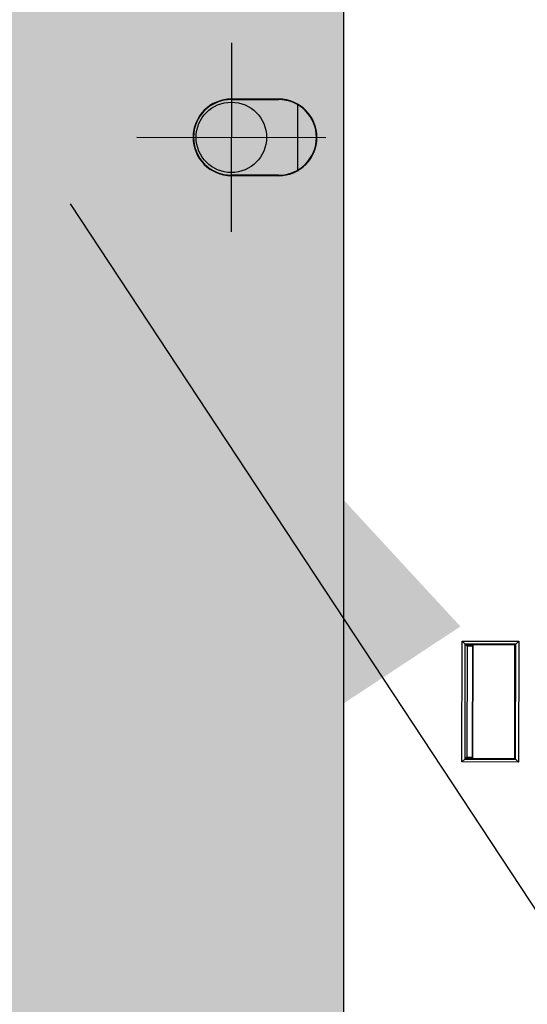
# Model space of a CAD drawing. Header units: millimetres. Extents: x 40090 to 187415, y -53271 to 40260.
# Tile 20 of 43: x 55835 to 55889, y 13837 to 13941. Entities that reach past the tile are written whole.
import ezdxf

# ---------------------------------------------------------------- set-up
doc = ezdxf.new("R2010")
doc.units = ezdxf.units.MM
for name, color, linetype in [('AVM_projekce', 240, 'Continuous'), ('AVM_projektor', 6, 'Continuous'), ('AVM_reproduktor', 6, 'Continuous'), ('AVM_TECHNIKA', 6, 'Continuous')]:
    doc.layers.add(name, color=color, linetype=linetype)
doc.styles.add('AVM', font='arial.ttf')
doc.dimstyles.new('AVM-1_50', dxfattribs={"dimscale": 40, "dimtxt": 2.5, "dimasz": 2.5, "dimexe": 1.25, "dimexo": 0.625, "dimtad": 1, "dimdec": 0, "dimrnd": 1, "dimtxsty": 'AVM', "dimcen": 2.5, "dimclrd": 256, "dimclre": 256, "dimclrt": 256, "dimadec": 0, "dimazin": 0, "dimtfac": 1, "dimtdec": 0, "dimtmove": 0, "dimatfit": 3, "dimfxl": 0, "dimarcsym": 0})

# ---------------------------------------------------------------- blocks, each defined once
blk = doc.blocks.new('PT-FW430-bottom')
for p, q in [((107.81, 261.35), (108.11, 261.05)), ((107.81, 261.35), (120.59, 261.35)), ((107.81, 255.37), (107.81, 261.35)), ((120.59, 261.35), (120.29, 261.05)), ((120.59, 261.35), (120.59, 255.37)), ((108.2, 260.96), (108.11, 261.05)), ((120.29, 261.05), (108.11, 261.05)), ((108.11, 261.05), (108.11, 255.67)), ((120.2, 260.96), (108.2, 260.96)), ((108.2, 260.96), (108.2, 255.76)), ((120.2, 260.96), (120.29, 261.05)), ((120.2, 255.76), (120.2, 260.96)), ((120.29, 255.67), (120.29, 261.05)), ((108.2, 256.5), (120.2, 256.5)), ((108.2, 256.47), (120.2, 256.47)), ((108.33, 256.47), (108.33, 255.89)), ((120.07, 255.89), (120.07, 256.47)), ((108.11, 255.67), (107.81, 255.37)), ((120.59, 255.37), (107.81, 255.37)), ((108.2, 255.76), (108.11, 255.67)), ((108.11, 255.67), (120.29, 255.67)), ((108.33, 255.89), (108.2, 255.76)), ((108.33, 255.89), (120.07, 255.89)), ((120.07, 255.89), (120.2, 255.76)), ((120.2, 255.76), (120.29, 255.67)), ((120.29, 255.67), (120.59, 255.37)), ((54.6, 220.87), (54.6, 240.87)), ((51.14, 237.87), (58.06, 237.87)), ((50.55, 235.87), (50.6, 235.87)), ((50.55, 235.87), (50.55, 230.87)), ((50.6, 230.87), (50.6, 235.87)), ((58.65, 235.87), (58.6, 235.87)), ((58.6, 235.87), (58.6, 230.87)), ((58.65, 230.87), (58.65, 235.87)), ((44.6, 230.87), (64.6, 230.87)), ((50.55, 230.87), (50.6, 230.87)), ((58.65, 230.87), (58.6, 230.87))]:
    blk.add_line(p, q)
blk.add_circle((54.6, 230.87), 3.72)
blk.add_circle((54.6, 230.87), 3.72)
for centre, radius, start, end in [((54.6, 235.87), 4.05, 0, 180), ((54.6, 235.87), 4, 0, 180), ((54.6, 230.87), 4.05, 180, 0), ((54.6, 230.87), 4, 180, 0)]:
    blk.add_arc(centre, radius, start, end)
blk = doc.blocks.new('player')
at = {"layer": 'AVM_projekce'}
h = blk.add_hatch(color=6, dxfattribs=at)
h.dxf.hatch_style = 1
h.paths.add_polyline_path([(71498.37, 37158.68), (71628.37, 37158.68), (71628.37, 37298.68), (71498.37, 37298.68)])
at = {"layer": 'AVM_TECHNIKA'}
blk.add_lwpolyline([(71498.37, 37158.68), (71628.37, 37158.68), (71628.37, 37298.68), (71498.37, 37298.68)], close=True, dxfattribs=at)

msp = doc.modelspace()

# ---------------------------------------------------------------- block references
at = {"layer": 'AVM_projekce'}
msp.add_blockref('player', (-15759.02, -23352.75), dxfattribs=at)
at = {"layer": 'AVM_projektor', "rotation": 269.8895464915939}
msp.add_blockref('PT-FW430-bottom', (55626.69, 13983.84), dxfattribs=at)

# ---------------------------------------------------------------- leaders
at = {"layer": 'AVM_reproduktor', "annotation_type": 0, "has_hookline": 1, "hookline_direction": 0, "text_width": 371.11}
msp.add_leader([(55840.43, 13921.76), (56170.97, 13420.01), (56230.97, 13420.01)], dimstyle='AVM-1_50', override={"dimasz": 1.5, "dimgap": 0.625, "dimtad": 0, "dimclrd": 6}, dxfattribs=at)

doc.saveas('drawing.dxf')
